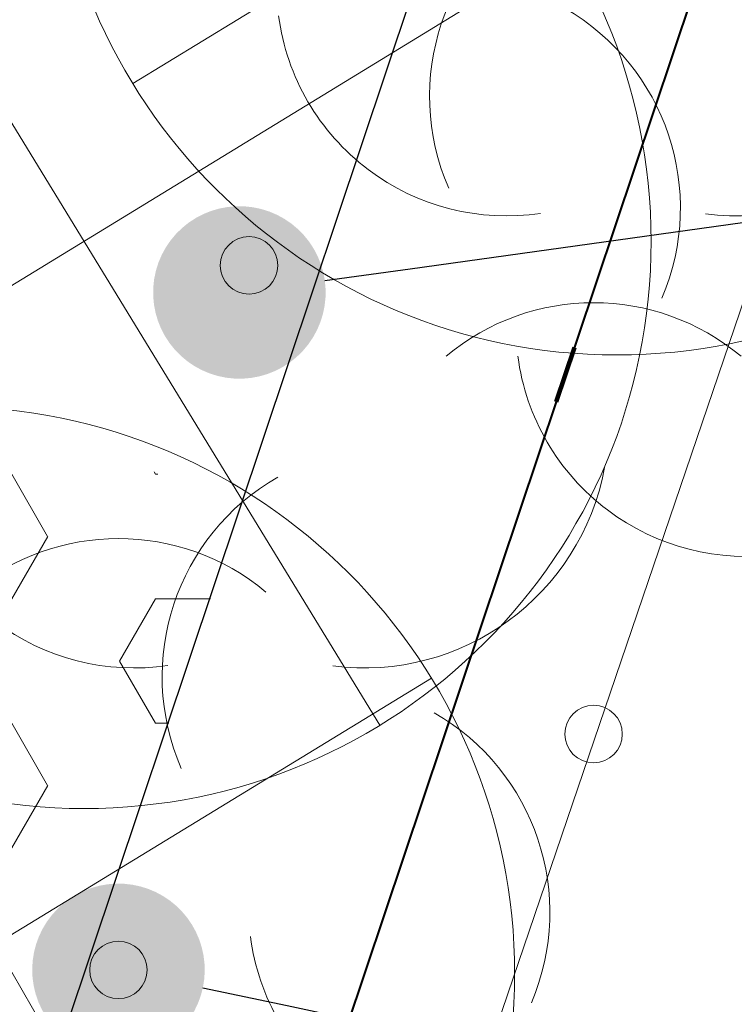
# Model space of a CAD drawing. Header units: metres. Extents: x 6599773 to 13199707, y 5688499 to 11377233.
# Tile 74 of 256: x 6599922.6 to 6599923.84, y 5688756.52 to 5688758.23. Entities that reach past the tile are written whole.
import ezdxf
from ezdxf import colors
from ezdxf.entities.mleader import LeaderData, LeaderLine
from ezdxf.enums import TextEntityAlignment as Align
from ezdxf.math import Vec2, Vec3

# ---------------------------------------------------------------- set-up
doc = ezdxf.new("R2010")
doc.units = ezdxf.units.M
doc.header["$MEASUREMENT"] = 0
for name, pattern in [('1', [0]), ('9', [1, 0, -1]), ('BTO', [0]), ('BUF', [0]), ('UPT', [0])]:
    doc.linetypes.add(name, pattern=pattern)
doc.layers.get('0').update_dxf_attribs({"linetype": 'CONTINUOUS', "lineweight": 5})
for name, color, linetype, lineweight in [('_kolor chodnik', 50, '1', 0), ('_kolor umocn', 7, '1', 5), ('_kolor zjazdy kostka', 7, '1', 0), ('_kolor ścieżka', 10, '1', 0), ('_linie rozgran', 100, '9', 90), ('_opis drzewa', 7, 'BUF', 25), ('_opiskd', 14, 'CONTINUOUS', 15), ('_row', 150, 'CONTINUOUS', 30), ('_wycinka', 10, 'BUF', 15), ('OTZ_T_0', 7, 'CONTINUOUS', 13), ('P_SUKP_E_T_0', 7, 'CONTINUOUS', 5), ('UTTPOM_L_0', 30, 'UPT', 9)]:
    doc.layers.add(name, color=color, linetype=linetype, lineweight=lineweight)
doc.layers.add('_kolor jezdnia', color=7, linetype='1', lineweight=0, true_color=0x00dbdb)
doc.layers.add('_podział mój', color=7, linetype='BTO', lineweight=40, true_color=0xdb70ff)
doc.styles.add('opis drzewa', font='ARIALN.TTF', dxfattribs={"width": 0.7, "height": 1.6})
doc.styles.add('STYL_ARIAL', font='ARIALN.TTF', dxfattribs={"width": 0.75, "oblique": 0.1})
pattern_1 = [(45, (0, 0), (-0.1767766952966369, 0.1767766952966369), []), (135, (0, 0), (-0.1767766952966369, -0.1767766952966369), [])]

# ---------------------------------------------------------------- blocks, each defined once
blk = doc.blocks.new('ddddd')
at = {"layer": '_wycinka'}
for p, q in [((6600244.106448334, 5690836.218476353), (6600245.135551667, 5690834.535523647)), ((6600245.462476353, 5690835.891551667), (6600243.779523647, 5690834.862448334))]:
    blk.add_line(p, q, dxfattribs=at)
blk.add_circle((6600244.621, 5690835.377), 0.986329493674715, dxfattribs=at)
blk = doc.blocks.new('_Dot')
at = {"color": 0, "linetype": 'ByBlock', "lineweight": -2}
blk.add_line((-0.5, 0), (-1, 0), dxfattribs=at)
at = {"color": 0, "linetype": 'ByBlock', "const_width": 0.5}
blk.add_lwpolyline([(-0.25, 0, 1), (0.25, 0, 1)], format="xyb", close=True, dxfattribs=at)
blk = doc.blocks.new('922')
at = {"layer": 'OTZ_T_0', "color": 0}
blk.add_circle((0, 0), 0.05, dxfattribs=at)
for centre, radius, start, end in [((0, 0.35), 0.4, 50.114, 129.886), ((-0.35, 0.1), 0.4, 119.84816, 203.51949), ((0.35, 0.1), 0.4, 336.88451, 60.15184), ((-0.2, -0.3), 0.4, 187.477, 278.47884), ((0.2, -0.275), 0.425, 262.6459300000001, 349.62892)]:
    blk.add_arc(centre, radius, start, end, dxfattribs=at)

msp = doc.modelspace()

# ---------------------------------------------------------------- hatches: boundary and pattern name
at = {"layer": '_kolor chodnik'}
h = msp.add_hatch(dxfattribs=at)
h.set_pattern_fill('ANSI37', color=256, scale=2)
h.set_pattern_definition(pattern_1)
h.paths.add_polyline_path([(6599849.938171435, 5688542.085872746), (6599852.232147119, 5688548.938742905), (6599853.573135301, 5688548.489851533), (6599853.827082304, 5688549.248475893), (6599851.793849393, 5688549.929093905), (6599849.895278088, 5688548.982823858), (6599847.823506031, 5688542.793750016)])
edge = h.paths.add_edge_path()
edge.add_line((6600018.106075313, 5689087.454911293), (6600022.42781917, 5689091.229234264))
edge.add_line((6600022.42781917, 5689091.229234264), (6600020.233254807, 5689093.742094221))
edge.add_line((6600020.233254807, 5689093.742094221), (6600017.159471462, 5689091.057656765))
edge.add_arc((6600023.275194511, 5689085.3851404), 8.341433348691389, 137.1531559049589, 148.8016577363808)
edge.add_line((6600016.140105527, 5689089.706021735), (6600018.106075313, 5689087.454911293))
h.paths.add_polyline_path([(6600038.501784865, 5689187.592294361), (6600037.906968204, 5689187.700586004), (6600037.63829624, 5689186.224843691), (6600038.240083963, 5689186.115282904)])
h.paths.add_polyline_path([(6600069.098302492, 5689360.276020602), (6600068.321239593, 5689360.413462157), (6600068.064048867, 5689358.936495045), (6600068.836639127, 5689358.799546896)])
h.paths.add_polyline_path([(6600082.393785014, 5689362.950258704), (6600082.941124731, 5689366.103121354), (6600081.481377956, 5689366.361351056), (6600080.923159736, 5689363.210828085)])
h.paths.add_polyline_path([(6600074.022236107, 5689388.065861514), (6600072.983907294, 5689388.249860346), (6600072.723374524, 5689386.77253894), (6600073.760538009, 5689386.588865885)])
h.paths.add_polyline_path([(6600105.613104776, 5689486.405659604), (6600106.749499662, 5689489.711933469), (6600105.298891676, 5689490.233346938), (6600104.143487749, 5689486.917306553)], flags=17)
h.paths.add_polyline_path([(6600132.519778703, 5689678.737346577), (6600131.761827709, 5689678.896110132), (6600131.444670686, 5689677.429261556), (6600132.212256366, 5689677.269208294)])
h.paths.add_polyline_path([(6600156.649397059, 5689798.7449027), (6600156.48800471, 5689797.958860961), (6600157.450195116, 5689797.757316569), (6600157.615023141, 5689798.542205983)])
h.paths.add_polyline_path([(6600189.055358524, 5689948.643107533), (6600187.902868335, 5689948.884512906), (6600187.600024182, 5689947.417400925), (6600188.748131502, 5689947.176379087)])
edge = h.paths.add_edge_path()
edge.add_line((6600204.459383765, 5690032.969035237), (6600204.153258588, 5690031.227801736))
edge.add_arc((6600202.328347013, 5690027.299936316), 4.331100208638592, 41.85300125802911, 65.08011549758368, ccw=False)
edge.add_arc((6600032.90393149, 5690051.979071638), 174.020003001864, 352.8070218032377, 353.495463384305)
edge.add_arc((6600202.372679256, 5690027.343587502), 5.999999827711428, 55.12102442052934, 69.64815978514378)
edge = h.paths.add_edge_path()
edge.add_line((6600205.046027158, 5690040.265402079), (6600204.972740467, 5690038.483452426))
edge.add_arc((6600203.986269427, 5690044.401803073), 5.999999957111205, 279.4630688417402, 294.9140560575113)
edge.add_line((6600206.513819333, 5690038.960158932), (6600206.607027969, 5690041.030672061))
edge.add_arc((6600203.986269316, 5690044.401803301), 4.270000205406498, 284.3702444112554, 307.86193139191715, ccw=False)
edge = h.paths.add_edge_path()
edge.add_arc((6600203.547470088, 5690044.558759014), 6.446878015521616, 324.4350091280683, 356.2013368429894, ccw=False)
edge.add_arc((6600203.986269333, 5690044.401803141), 6.00000007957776, 323.2169970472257, 357.4193489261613)
h.paths.add_polyline_path([(6600208.910055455, 5690121.713696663), (6600208.146285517, 5690121.748120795), (6600207.125602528, 5690121.794124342), (6600209.971605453, 5690121.665851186)])
edge = h.paths.add_edge_path()
edge.add_line((6600238.769818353, 5690481.648294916), (6600240.338176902, 5690490.873746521))
edge.add_line((6600240.338176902, 5690490.873746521), (6600241.251295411, 5690510.829461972))
edge.add_line((6600241.251295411, 5690510.829461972), (6600239.524022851, 5690510.928942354))
edge.add_line((6600239.524022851, 5690510.928942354), (6600238.633343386, 5690491.167757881))
edge.add_line((6600238.633343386, 5690491.167757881), (6600234.579716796, 5690467.661262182))
edge.add_line((6600234.579716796, 5690467.661262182), (6600234.449796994, 5690464.966873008))
edge.add_arc((6600242.443669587, 5690464.607462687), 8.00194818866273, 177.4256738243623, 268.2543056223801)
edge.add_line((6600242.199903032, 5690456.609228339), (6600242.216657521, 5690457.359274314))
edge.add_line((6600242.216657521, 5690457.359274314), (6600242.305257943, 5690458.836738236))
edge.add_arc((6600242.444504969, 5690464.607952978), 5.772894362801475, 177.0298084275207, 268.6178439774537, ccw=False)
edge.add_line((6600236.679365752, 5690464.907083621), (6600236.951876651, 5690470.95443634))
edge.add_line((6600236.951876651, 5690470.95443634), (6600238.150786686, 5690478.210832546))
edge.add_line((6600238.150786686, 5690478.210832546), (6600238.769818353, 5690481.648294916))
h.paths.add_polyline_path([(6600238.769818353, 5690481.648294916), (6600238.150786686, 5690478.210832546), (6600239.670056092, 5690477.930590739), (6600240.266710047, 5690481.376366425)], flags=17)
edge = h.paths.add_edge_path()
edge.add_line((6600223.366500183, 5690460.339976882), (6600223.276803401, 5690457.948865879))
edge.add_arc((6600221.105749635, 5690465.64864014), 7.999999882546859, 285.7465040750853, 299.8464885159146)
edge.add_line((6600225.08717264, 5690458.709744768), (6600225.240084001, 5690461.623695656))
edge.add_arc((6600221.105749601, 5690465.648640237), 5.769999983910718, 293.06724420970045, 315.7681070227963, ccw=False)
edge = h.paths.add_edge_path()
edge.add_arc((6600220.025145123, 5690444.676291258), 5.77000016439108, 37.996647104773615, 59.94382588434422, ccw=False)
edge.add_line((6600224.572175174, 5690448.22839199), (6600224.817793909, 5690451.081798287))
edge.add_arc((6600220.025145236, 5690444.676291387), 7.999999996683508, 53.19588653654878, 68.15166733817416)
edge.add_line((6600223.00235276, 5690452.101669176), (6600222.91504296, 5690449.670427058))
edge = h.paths.add_edge_path()
edge.add_arc((6600221.105749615, 5690465.648640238), 7.999999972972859, 328.0222308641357, 357.0132597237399)
edge.add_line((6600229.094882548, 5690465.23180147), (6600229.218816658, 5690467.593604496))
edge.add_line((6600229.218816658, 5690467.593604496), (6600228.218919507, 5690467.645774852))
edge.add_line((6600228.218919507, 5690467.645774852), (6600227.891778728, 5690461.411918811))
h.paths.add_polyline_path([(6600200.980142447, 5690012.236744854), (6600202.31727834, 5690011.956662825), (6600202.522293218, 5690012.935421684), (6600201.182321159, 5690013.216097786)])
h.paths.add_polyline_path([(6600196.457878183, 5689983.98337835), (6600195.202332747, 5689984.246370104), (6600194.899091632, 5689982.777335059), (6600196.150355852, 5689982.515240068)])
edge = h.paths.add_edge_path()
edge.add_line((6600112.305909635, 5689517.99101877), (6600112.691041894, 5689519.807934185))
edge.add_line((6600112.691041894, 5689519.807934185), (6600113.245521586, 5689522.423769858))
edge.add_line((6600113.245521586, 5689522.423769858), (6600111.553124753, 5689522.782507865))
edge.add_line((6600111.553124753, 5689522.782507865), (6600107.405864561, 5689503.217226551))
edge.add_line((6600107.405864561, 5689503.217226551), (6600099.494506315, 5689480.361667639))
edge.add_line((6600099.494506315, 5689480.361667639), (6600099.182814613, 5689478.891218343))
edge.add_arc((6600107.008997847, 5689477.232359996), 8.000059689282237, 168.0325629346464, 257.7529108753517)
edge.add_line((6600105.311960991, 5689469.414366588), (6600105.784990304, 5689471.593619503))
edge.add_arc((6600107.008927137, 5689477.232314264), 5.769999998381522, 168.0321375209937, 257.7533362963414, ccw=False)
edge.add_line((6600101.364343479, 5689478.42879883), (6600101.647245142, 5689479.76342708))
edge.add_line((6600101.647245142, 5689479.76342708), (6600104.143487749, 5689486.917306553))
edge.add_line((6600104.143487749, 5689486.917306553), (6600105.298891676, 5689490.233346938))
edge.add_line((6600105.298891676, 5689490.233346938), (6600108.240043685, 5689498.809726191))
edge.add_line((6600108.240043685, 5689498.809726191), (6600112.305909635, 5689517.99101877))
h.paths.add_polyline_path([(6600136.009573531, 5689645.499114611), (6600138.333647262, 5689645.012304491), (6600138.661671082, 5689646.578318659), (6600134.869459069, 5689647.372651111)])
at = {"layer": '_kolor jezdnia'}
h = msp.add_hatch(dxfattribs=at)
h.set_pattern_fill('ANSI37', color=256, scale=2.2)
h.set_pattern_definition([(311.9999999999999, (0, 0), (0.2043648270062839, 0.1840109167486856), []), (41.99999999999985, (0, 0), (-0.1840109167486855, 0.2043648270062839), [])])
edge = h.paths.add_edge_path()
edge.add_line((6599833.066047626, 5688539.933393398), (6599850.649511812, 5688527.983462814))
edge.add_arc((6599857.337592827, 5688536.653968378), 10.95025544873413, 169.5012687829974, 232.3548431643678, ccw=False)
edge.add_arc((6599858.085851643, 5688536.618142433), 11.69295282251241, 162.2507788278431, 169.9967502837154, ccw=False)
edge.add_line((6599846.949484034, 5688540.182754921), (6599847.823506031, 5688542.793750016))
edge.add_line((6599847.823506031, 5688542.793750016), (6599849.895278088, 5688548.982823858))
edge.add_line((6599849.895278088, 5688548.982823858), (6599852.434748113, 5688556.56906746))
edge.add_line((6599852.434748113, 5688556.56906746), (6599928.48625871, 5688783.760284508))
edge.add_line((6599928.48625871, 5688783.760284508), (6599931.025728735, 5688791.34652811))
edge.add_line((6599931.025728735, 5688791.34652811), (6599996.657773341, 5688987.411326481))
edge.add_line((6599996.657773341, 5688987.411326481), (6599999.197243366, 5688994.997570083))
edge.add_line((6599999.197243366, 5688994.997570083), (6600021.930100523, 5689062.908193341))
edge.add_line((6600021.930100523, 5689062.908193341), (6600017.620224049, 5689067.371531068))
edge.add_line((6600017.620224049, 5689067.371531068), (6600016.714558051, 5689064.654078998))
edge.add_line((6600016.714558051, 5689064.654078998), (6600012.423620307, 5689051.835617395))
edge.add_line((6600012.423620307, 5689051.835617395), (6600009.884150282, 5689044.249373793))
edge.add_line((6600009.884150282, 5689044.249373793), (6599977.53516164, 5688947.612159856))
edge.add_line((6599977.53516164, 5688947.612159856), (6599974.995691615, 5688940.025916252))
edge.add_line((6599974.995691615, 5688940.025916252), (6599942.096912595, 5688841.746295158))
edge.add_line((6599942.096912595, 5688841.746295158), (6599939.557442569, 5688834.160051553))
edge.add_line((6599939.557442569, 5688834.160051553), (6599882.679288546, 5688664.246042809))
edge.add_line((6599882.679288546, 5688664.246042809), (6599880.139818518, 5688656.659799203))
edge.add_line((6599880.139818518, 5688656.659799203), (6599852.464543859, 5688573.984527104))
edge.add_line((6599852.464543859, 5688573.984527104), (6599842.470137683, 5688544.127903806))
edge.add_arc((6599835.706422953, 5688546.652910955), 7.219660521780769, 248.54809133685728, 339.52856074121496, ccw=False)
h.paths.add_polyline_path([(6600044.653202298, 5689172.271628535), (6600046.276244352, 5689181.431901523), (6600047.759199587, 5689189.801539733), (6600051.0603021, 5689208.432603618), (6600052.368792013, 5689215.817578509), (6600054.808584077, 5689229.587499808), (6600056.11707399, 5689236.972474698), (6600057.346666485, 5689243.912161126), (6600058.655146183, 5689251.297078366), (6600058.831439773, 5689252.292060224), (6600060.098987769, 5689259.445963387), (6600060.139929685, 5689259.677035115), (6600061.407468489, 5689266.830886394), (6600072.329030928, 5689328.470998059), (6600073.637511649, 5689335.855921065), (6600077.337304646, 5689356.73715072), (6600078.820259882, 5689365.106788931), (6600081.142794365, 5689378.214921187), (6600082.53851694, 5689386.092227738), (6600095.187867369, 5689457.483787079), (6600091.082877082, 5689465.8405575), (6600089.043088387, 5689454.328211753), (6600087.870641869, 5689447.711051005), (6600087.560133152, 5689445.958573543), (6600086.562151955, 5689440.326076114), (6600082.433200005, 5689417.022719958), (6600080.95024477, 5689408.65308175), (6600077.202698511, 5689387.502337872), (6600075.719743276, 5689379.132699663), (6600073.469199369, 5689366.430874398), (6600071.986244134, 5689358.061236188), (6600069.986864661, 5689346.776955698), (6600068.591142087, 5689338.899649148), (6600065.559290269, 5689321.78820693), (6600064.163567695, 5689313.91090038), (6600059.719426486, 5689288.828650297), (6600058.323703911, 5689280.951343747), (6600057.563846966, 5689276.662793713), (6600056.168124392, 5689268.785487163), (6600054.804920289, 5689261.091711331), (6600053.409197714, 5689253.214404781), (6600053.264817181, 5689252.399536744), (6600051.869094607, 5689244.522230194), (6600051.183555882, 5689240.653124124), (6600049.787833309, 5689232.775817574), (6600046.593849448, 5689214.749319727), (6600045.198126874, 5689206.872013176), (6600044.41754409, 5689202.466488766), (6600042.934588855, 5689194.096850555), (6600036.429952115, 5689157.38538759), (6600034.94699688, 5689149.01574938), (6600030.579776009, 5689124.367629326), (6600027.529365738, 5689107.151445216), (6600024.895072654, 5689094.014582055), (6600030.583685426, 5689094.264316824), (6600032.945013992, 5689106.191885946), (6600043.170247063, 5689163.901990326)])
edge = h.paths.add_edge_path()
edge.add_line((6600111.106812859, 5689535.144351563), (6600111.256844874, 5689535.85214863))
edge.add_line((6600111.256844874, 5689535.85214863), (6600112.915748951, 5689543.678261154))
edge.add_line((6600112.915748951, 5689543.678261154), (6600117.304772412, 5689564.384094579))
edge.add_line((6600117.304772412, 5689564.384094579), (6600119.067357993, 5689572.699339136))
edge.add_line((6600119.067357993, 5689572.699339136), (6600120.087667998, 5689577.512794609))
edge.add_line((6600120.087667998, 5689577.512794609), (6600121.64289057, 5689584.849775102))
edge.add_line((6600121.64289057, 5689584.849775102), (6600128.436769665, 5689616.900852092))
edge.add_line((6600128.436769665, 5689616.900852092), (6600129.991992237, 5689624.237832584))
edge.add_line((6600129.991992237, 5689624.237832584), (6600132.660554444, 5689636.827148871))
edge.add_line((6600132.660554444, 5689636.827148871), (6600133.208838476, 5689639.444704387))
edge.add_line((6600133.208838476, 5689639.444704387), (6600134.848957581, 5689647.274775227))
edge.add_line((6600134.848957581, 5689647.274775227), (6600138.97649476, 5689666.979995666))
edge.add_line((6600138.97649476, 5689666.979995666), (6600140.51410642, 5689674.320687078))
edge.add_line((6600140.51410642, 5689674.320687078), (6600145.209128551, 5689696.735129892))
edge.add_line((6600145.209128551, 5689696.735129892), (6600146.746740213, 5689704.075821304))
edge.add_line((6600146.746740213, 5689704.075821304), (6600151.462308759, 5689726.588354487))
edge.add_line((6600151.462308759, 5689726.588354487), (6600152.999920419, 5689733.929045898))
edge.add_line((6600152.999920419, 5689733.929045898), (6600155.244070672, 5689744.642813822))
edge.add_line((6600155.244070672, 5689744.642813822), (6600156.781682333, 5689751.983505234))
edge.add_line((6600156.781682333, 5689751.983505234), (6600161.635515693, 5689775.156126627))
edge.add_line((6600161.635515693, 5689775.156126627), (6600163.378142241, 5689783.475576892))
edge.add_line((6600163.378142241, 5689783.475576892), (6600163.850769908, 5689785.731942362))
edge.add_line((6600163.850769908, 5689785.731942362), (6600167.028500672, 5689800.90270461))
edge.add_line((6600167.028500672, 5689800.90270461), (6600179.490888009, 5689860.399222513))
edge.add_line((6600179.490888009, 5689860.399222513), (6600181.233514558, 5689868.718672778))
edge.add_line((6600181.233514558, 5689868.718672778), (6600181.84713393, 5689871.648144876))
edge.add_line((6600181.84713393, 5689871.648144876), (6600183.38474559, 5689878.988836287))
edge.add_line((6600183.38474559, 5689878.988836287), (6600184.935818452, 5689886.393792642))
edge.add_line((6600184.935818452, 5689886.393792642), (6600186.575937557, 5689894.223863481))
edge.add_line((6600186.575937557, 5689894.223863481), (6600194.051338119, 5689929.912074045))
edge.add_line((6600194.051338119, 5689929.912074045), (6600195.691457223, 5689937.742144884))
edge.add_line((6600195.691457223, 5689937.742144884), (6600202.915799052, 5689972.231779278))
edge.add_line((6600202.915799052, 5689972.231779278), (6600204.555918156, 5689980.061850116))
edge.add_line((6600204.555918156, 5689980.061850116), (6600206.062781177, 5689987.255744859))
edge.add_line((6600206.062781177, 5689987.255744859), (6600207.702900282, 5689995.085815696))
edge.add_line((6600207.702900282, 5689995.085815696), (6600210.232559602, 5690007.162628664))
edge.add_line((6600210.232559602, 5690007.162628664), (6600211.694938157, 5690014.144150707))
edge.add_arc((6600028.177652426, 5690052.584442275), 187.5000004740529, 348.1696294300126, 357.4195276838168)
edge.add_line((6600215.487522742, 5690044.142720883), (6600208.310270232, 5690026.480446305))
edge.add_arc((6600032.903933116, 5690051.97907145), 177.2500013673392, 348.1696294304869, 351.7289130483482, ccw=False)
edge.add_line((6600206.38894146, 5690015.640182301), (6600205.966941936, 5690013.625519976))
edge.add_line((6600205.966941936, 5690013.625519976), (6600204.326822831, 5690005.795449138))
edge.add_line((6600204.326822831, 5690005.795449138), (6600197.076961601, 5689971.183982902))
edge.add_line((6600197.076961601, 5689971.183982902), (6600195.334335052, 5689962.864532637))
edge.add_line((6600195.334335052, 5689962.864532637), (6600193.44722506, 5689953.855305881))
edge.add_line((6600193.44722506, 5689953.855305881), (6600191.909227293, 5689946.512771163))
edge.add_line((6600191.909227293, 5689946.512771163), (6600185.49684423, 5689915.899498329))
edge.add_line((6600185.49684423, 5689915.899498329), (6600183.856521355, 5689908.068454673))
edge.add_line((6600183.856521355, 5689908.068454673), (6600182.066605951, 5689899.523243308))
edge.add_line((6600182.066605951, 5689899.523243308), (6600180.32407057, 5689891.204228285))
edge.add_line((6600180.32407057, 5689891.204228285), (6600174.320344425, 5689862.541919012))
edge.add_line((6600174.320344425, 5689862.541919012), (6600172.577809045, 5689854.222903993))
edge.add_line((6600172.577809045, 5689854.222903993), (6600163.663810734, 5689811.666703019))
edge.add_line((6600163.663810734, 5689811.666703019), (6600162.023782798, 5689803.837067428))
edge.add_line((6600162.023782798, 5689803.837067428), (6600160.924220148, 5689798.587659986))
edge.add_line((6600160.924220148, 5689798.587659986), (6600159.279208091, 5689790.734229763))
edge.add_line((6600159.279208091, 5689790.734229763), (6600157.107250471, 5689780.365115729))
edge.add_line((6600157.107250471, 5689780.365115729), (6600155.462238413, 5689772.511685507))
edge.add_line((6600155.462238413, 5689772.511685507), (6600153.380318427, 5689762.572418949))
edge.add_line((6600153.380318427, 5689762.572418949), (6600151.735124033, 5689754.718118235))
edge.add_line((6600151.735124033, 5689754.718118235), (6600148.586504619, 5689739.686336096))
edge.add_line((6600148.586504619, 5689739.686336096), (6600146.885007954, 5689731.563243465))
edge.add_line((6600146.885007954, 5689731.563243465), (6600141.75088822, 5689707.052510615))
edge.add_line((6600141.75088822, 5689707.052510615), (6600140.110896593, 5689699.223048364))
edge.add_line((6600140.110896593, 5689699.223048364), (6600133.483561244, 5689667.583574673))
edge.add_line((6600133.483561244, 5689667.583574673), (6600131.860394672, 5689659.834436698))
edge.add_line((6600131.860394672, 5689659.834436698), (6600131.740984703, 5689659.26436315))
edge.add_line((6600131.740984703, 5689659.26436315), (6600130.117814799, 5689651.515209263))
edge.add_line((6600130.117814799, 5689651.515209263), (6600127.278733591, 5689637.961189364))
edge.add_line((6600127.278733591, 5689637.961189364), (6600126.924568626, 5689636.290366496))
edge.add_line((6600126.924568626, 5689636.290366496), (6600125.166244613, 5689627.995226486))
edge.add_line((6600125.166244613, 5689627.995226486), (6600118.009503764, 5689594.232298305))
edge.add_line((6600118.009503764, 5689594.232298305), (6600116.251179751, 5689585.937158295))
edge.add_line((6600116.251179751, 5689585.937158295), (6600113.665314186, 5689573.737975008))
edge.add_line((6600113.665314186, 5689573.737975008), (6600111.898534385, 5689565.402943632))
edge.add_line((6600111.898534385, 5689565.402943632), (6600104.889982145, 5689532.33911599))
edge.add_line((6600104.889982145, 5689532.33911599), (6600103.226635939, 5689524.492047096))
edge.add_line((6600103.226635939, 5689524.492047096), (6600096.623876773, 5689493.342605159))
edge.add_line((6600096.623876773, 5689493.342605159), (6600094.968986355, 5689485.53542763))
edge.add_line((6600094.968986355, 5689485.53542763), (6600094.300101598, 5689482.379870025))
edge.add_line((6600094.300101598, 5689482.379870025), (6600099.182814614, 5689478.891218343))
edge.add_line((6600099.182814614, 5689478.891218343), (6600099.494506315, 5689480.361667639))
edge.add_line((6600099.494506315, 5689480.361667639), (6600111.106812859, 5689535.144351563))
edge = h.paths.add_edge_path()
edge.add_arc((6600239.213891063, 5690851.4003676), 10.0000000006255, -2.8342403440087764, 76.13703556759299, ccw=False)
edge.add_line((6600249.201658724, 5690850.905901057), (6600249.082723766, 5690848.503524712))
edge.add_line((6600249.082723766, 5690848.503524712), (6600247.016487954, 5690806.767468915))
edge.add_line((6600247.016487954, 5690806.767468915), (6600246.092398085, 5690789.152178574))
edge.add_line((6600246.092398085, 5690789.152178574), (6600233.768116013, 5690572.015170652))
edge.add_line((6600233.768116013, 5690572.015170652), (6600228.959056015, 5690465.29620206))
edge.add_line((6600228.959056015, 5690465.29620206), (6600234.588724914, 5690465.017134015))
edge.add_line((6600234.588724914, 5690465.017134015), (6600239.26254019, 5690571.767576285))
edge.add_line((6600239.26254019, 5690571.767576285), (6600252.505038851, 5690806.400146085))
edge.add_line((6600252.505038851, 5690806.400146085), (6600254.569211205, 5690848.094521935))
edge.add_arc((6600262.559425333, 5690847.6989487), 7.999999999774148, 76.13703557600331, 177.1657596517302, ccw=False)
edge.add_line((6600264.476229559, 5690855.465921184), (6600241.609896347, 5690861.109083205))
edge = h.paths.add_edge_path()
edge.add_line((6600250.031475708, 5690451.625307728), (6600250.231741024, 5690455.772579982))
edge.add_line((6600250.231741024, 5690455.772579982), (6600246.257763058, 5690456.417303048))
edge.add_line((6600246.257763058, 5690456.417303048), (6600242.171761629, 5690456.61060902))
edge.add_arc((6600242.563100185, 5690464.586983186), 7.985968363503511, 176.9123644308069, 267.1911945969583, ccw=False)
edge.add_line((6600234.588724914, 5690465.017134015), (6600228.959056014, 5690465.29620206))
edge.add_arc((6600220.965133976, 5690465.657286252), 8.002072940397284, 267.8289300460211, 357.413716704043, ccw=False)
edge.add_line((6600220.661989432, 5690457.660957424), (6600212.406915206, 5690458.119572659))
edge.add_line((6600212.406915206, 5690458.119572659), (6600208.431872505, 5690457.817501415))
edge.add_line((6600208.431872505, 5690457.817501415), (6600208.233912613, 5690454.548331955))
edge.add_line((6600208.233912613, 5690454.548331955), (6600212.129565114, 5690453.127270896))
edge.add_line((6600212.129565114, 5690453.127270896), (6600218.640548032, 5690452.76554962))
edge.add_line((6600218.640548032, 5690452.76554962), (6600216.486747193, 5690452.885205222))
edge.add_line((6600216.486747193, 5690452.885205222), (6600220.46890539, 5690452.663974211))
edge.add_arc((6600220.025145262, 5690444.676291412), 7.999999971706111, -0.3386579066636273, 86.8201700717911, ccw=False)
edge.add_line((6600228.025005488, 5690444.629006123), (6600227.803602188, 5690439.649256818))
edge.add_line((6600227.803602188, 5690439.649256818), (6600226.885525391, 5690435.936828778))
edge.add_line((6600226.885525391, 5690435.936828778), (6600225.534849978, 5690405.967249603))
edge.add_line((6600225.534849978, 5690405.967249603), (6600226.115199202, 5690402.187514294))
edge.add_line((6600226.115199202, 5690402.187514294), (6600213.445139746, 5690121.008786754))
edge.add_line((6600213.445139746, 5690121.008786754), (6600213.352800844, 5690118.960058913))
edge.add_line((6600213.352800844, 5690118.960058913), (6600209.980184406, 5690044.131649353))
edge.add_arc((6600203.986269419, 5690044.401803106), 5.999999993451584, 257.4162346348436, 357.41934921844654, ccw=False)
edge.add_line((6600202.679069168, 5690038.545931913), (6600201.589735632, 5690033.666039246))
edge.add_line((6600201.589735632, 5690033.666039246), (6600203.67987942, 5690033.199458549))
edge.add_arc((6600202.372679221, 5690027.343587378), 5.999999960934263, -8.27108729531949, 77.41623506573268, ccw=False)
edge.add_line((6600208.310270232, 5690026.480446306), (6600215.487522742, 5690044.142720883))
edge.add_line((6600215.487522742, 5690044.142720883), (6600216.199687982, 5690059.944661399))
edge.add_line((6600216.199687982, 5690059.944661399), (6600216.537356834, 5690067.437056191))
edge.add_line((6600216.537356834, 5690067.437056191), (6600223.893528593, 5690230.66011469))
edge.add_line((6600223.893528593, 5690230.66011469), (6600224.231197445, 5690238.152509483))
edge.add_line((6600224.231197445, 5690238.152509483), (6600233.507835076, 5690443.987992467))
edge.add_arc((6600241.499722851, 5690443.627812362), 7.999999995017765, 87.29208981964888, 177.4195277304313, ccw=False)
edge.add_line((6600241.877677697, 5690451.618879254), (6600246.021541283, 5690451.422886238))
edge.add_line((6600246.021541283, 5690451.422886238), (6600246.427694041, 5690451.443388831))
edge.add_line((6600246.427694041, 5690451.443388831), (6600246.793970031, 5690451.461878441))
edge.add_line((6600246.793970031, 5690451.461878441), (6600250.031475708, 5690451.625307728))
edge = h.paths.add_edge_path()
edge.add_line((6600007.33756506, 5689086.20374581), (6600006.980466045, 5689080.740822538))
edge.add_line((6600006.980466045, 5689080.740822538), (6600007.229745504, 5689080.720859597))
edge.add_line((6600007.229745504, 5689080.720859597), (6600008.093335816, 5689080.601653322))
edge.add_line((6600008.093335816, 5689080.601653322), (6600008.702681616, 5689080.53831051))
edge.add_arc((6600008.140193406, 5689070.554142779), 9.999999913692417, -18.557800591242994, 86.77547804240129, ccw=False)
edge.add_line((6600017.620224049, 5689067.371531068), (6600021.930100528, 5689062.908193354))
edge.add_arc((6599734.83819726, 5689159.011261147), 302.7499967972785, 341.4922000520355, 343.8640860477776)
edge.add_arc((6600034.895369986, 5689072.315877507), 9.581213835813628, 98.63328270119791, 164.5273290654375, ccw=False)
edge.add_line((6600033.457137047, 5689081.788529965), (6600033.832640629, 5689081.798737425))
edge.add_line((6600033.832640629, 5689081.798737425), (6600034.422462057, 5689082.05700874))
edge.add_line((6600034.422462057, 5689082.05700874), (6600036.833623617, 5689082.139040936))
edge.add_line((6600036.833623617, 5689082.139040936), (6600036.730225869, 5689087.148851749))
edge.add_line((6600036.730225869, 5689087.148851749), (6600036.579860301, 5689087.134303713))
edge.add_arc((6600036.479565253, 5689093.136286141), 6.002820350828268, 169.1687651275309, 270.9573417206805, ccw=False)
edge.add_line((6600030.583685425, 5689094.264316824), (6600024.895072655, 5689094.014582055))
edge.add_arc((6600015.200558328, 5689096.162123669), 9.929528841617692, 271.0943432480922, 347.5094668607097, ccw=False)
edge.add_arc((6600014.909438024, 5689089.646776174), 3.446070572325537, 264.4236009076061, 278.0194998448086, ccw=False)
edge.add_line((6600014.574573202, 5689086.217014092), (6600014.299554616, 5689086.232508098))
edge.add_line((6600014.299554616, 5689086.232508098), (6600010.474232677, 5689086.448019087))
edge.add_line((6600010.474232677, 5689086.448019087), (6600007.33756506, 5689086.20374581))
edge = h.paths.add_edge_path()
edge.add_line((6600105.490725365, 5689463.953528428), (6600106.927559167, 5689464.047234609))
edge.add_line((6600106.927559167, 5689464.047234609), (6600107.835, 5689468.66))
edge.add_line((6600107.835, 5689468.66), (6600105.311960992, 5689469.414366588))
edge.add_arc((6600107.008997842, 5689477.232359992), 8.000059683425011, 168.0325628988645, 257.7529109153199, ccw=False)
edge.add_line((6600099.182814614, 5689478.891218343), (6600094.300101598, 5689482.379870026))
edge.add_arc((6600586.245114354, 5689378.10423892), 502.8750369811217, 168.032376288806, 169.9522165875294)
edge.add_line((6600091.082877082, 5689465.8405575), (6600095.187867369, 5689457.483787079))
edge.add_arc((6600103.06517392, 5689456.088064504), 8.000000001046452, 77.7533362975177, 169.9524553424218, ccw=False)
edge.add_line((6600104.762140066, 5689463.906012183), (6600105.490725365, 5689463.953528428))
at = {"layer": '_kolor umocn', "ltscale": 0.5}
h = msp.add_hatch(dxfattribs=at)
h.set_pattern_fill('HEX', color=256)
h.set_pattern_definition([(0, (-314.5427416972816, -1949.827712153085), (0, 0.2165063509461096), [0.125, -0.25]), (120, (-314.5427416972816, -1949.827712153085), (-0.1875, -0.1082531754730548), [0.1249999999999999, -0.2499999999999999]), (59.99999999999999, (-314.4177416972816, -1949.827712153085), (-0.1875, 0.1082531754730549), [0.125, -0.25])])
h.paths.add_polyline_path([(6599922.983148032, 5688757.397327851), (6599920.72107004, 5688758.200379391), (6599919.898920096, 5688755.744343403), (6599922.165727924, 5688754.955421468)])
at = {"layer": '_kolor zjazdy kostka'}
h = msp.add_hatch(dxfattribs=at)
h.set_pattern_fill('ANSI37', color=256, scale=2)
h.set_pattern_definition(pattern_1)
h.paths.add_polyline_path([(6600244.137440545, 5690813.934732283), (6600242.369522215, 5690814.022127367), (6600242.097568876, 5690808.528921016), (6600243.865482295, 5690808.44142671)])
h.paths.add_polyline_path([(6600247.012128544, 5690806.679412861), (6600247.44273645, 5690815.377295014), (6600247.393289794, 5690814.378518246), (6600247.113277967, 5690808.722537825)])
h.paths.add_polyline_path([(6600242.297085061, 5690788.088808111), (6600240.958726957, 5690788.155683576), (6600240.648818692, 5690782.664569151), (6600241.987258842, 5690782.599147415)])
h.paths.add_polyline_path([(6600245.558275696, 5690780.919298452), (6600246.037231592, 5690789.405686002), (6600244.985820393, 5690788.453468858), (6600244.612601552, 5690781.981345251)])
h.paths.add_polyline_path([(6600241.348405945, 5690723.711515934), (6600242.272017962, 5690722.691689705), (6600242.749709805, 5690731.155680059), (6600241.698138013, 5690730.203317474), (6600241.472690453, 5690726.27550499)])
h.paths.add_polyline_path([(6600225.772794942, 5690394.589141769), (6600224.731429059, 5690393.637598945), (6600224.461246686, 5690387.644646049), (6600225.412923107, 5690386.603142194)])
h.paths.add_polyline_path([(6600223.012390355, 5690333.280720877), (6600223.372595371, 5690341.272607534), (6600222.32835346, 5690340.318436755), (6600222.058239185, 5690334.324941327)])
h.paths.add_polyline_path([(6600215.496388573, 5690166.390602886), (6600215.856593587, 5690174.382489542), (6600214.812834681, 5690173.428760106), (6600214.542018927, 5690167.435062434)])
h.paths.add_polyline_path([(6600212.446537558, 5690121.053392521), (6600213.399499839, 5690120.010473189), (6600213.788744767, 5690128.503024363), (6600212.745135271, 5690127.54943145)])
h.paths.add_polyline_path([(6600209.977420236, 5690121.665589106), (6600210.225142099, 5690127.162117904), (6600207.346107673, 5690127.291879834), (6600207.119593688, 5690121.794395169)])
h.paths.add_polyline_path([(6600207.950178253, 5690070.725854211), (6600204.880846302, 5690070.828947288), (6600204.643784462, 5690065.333808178), (6600207.702521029, 5690065.204598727)])
h.paths.add_polyline_path([(6600200.981479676, 5690012.236464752), (6600199.969248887, 5690007.339980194), (6600201.282587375, 5690007.064882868), (6600202.31726072, 5690011.956666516)])
h.paths.add_polyline_path([(6600193.613960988, 5689970.406358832), (6600192.398010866, 5689970.660657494), (6600191.286205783, 5689965.274578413), (6600192.486379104, 5689965.023185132)])
h.paths.add_polyline_path([(6600189.061271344, 5689948.671423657), (6600189.984133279, 5689953.050774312), (6600188.818902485, 5689953.32186217), (6600187.908781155, 5689948.91282903)])
h.paths.add_polyline_path([(6600180.976201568, 5689915.317449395), (6600179.952861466, 5689910.421322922), (6600181.008474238, 5689910.200199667), (6600182.033843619, 5689915.09540201)])
h.paths.add_polyline_path([(6600176.508279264, 5689893.538690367), (6600177.476023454, 5689893.335973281), (6600178.603605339, 5689898.719146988), (6600177.636002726, 5689898.922290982)])
h.paths.add_polyline_path([(6600179.28182965, 5689859.401159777), (6600180.522246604, 5689860.211927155), (6600181.057490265, 5689860.561775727), (6600183.598022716, 5689860.029600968), (6600184.726606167, 5689865.412570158), (6600182.186324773, 5689865.943033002), (6600181.604764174, 5689866.832779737), (6600181.024456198, 5689867.720610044)])
h.paths.add_polyline_path([(6600160.20081012, 5689810.862606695), (6600159.232772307, 5689811.065842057), (6600158.207991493, 5689806.171529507), (6600159.17573568, 5689805.968812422)])
h.paths.add_polyline_path([(6600156.493917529, 5689797.987177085), (6600155.463416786, 5689793.068691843), (6600156.431160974, 5689792.865974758), (6600157.461419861, 5689797.784520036)])
edge = h.paths.add_edge_path()
edge.add_arc((6600173.111981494, 5689800.679690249), 5.999999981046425, 204.6731153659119, 239.5411154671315, ccw=False)
edge.add_arc((6600173.162096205, 5689800.685330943), 6.047914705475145, 168.3203586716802, 204.5234866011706, ccw=False)
edge.add_line((6600167.239404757, 5689801.909666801), (6600163.65166784, 5689784.781499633))
edge.add_arc((6600169.524220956, 5689783.551410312), 5.999999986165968, 139.2146049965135, 168.1696294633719, ccw=False)
edge.add_arc((6600169.524220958, 5689783.551410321), 5.999999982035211, 96.80962310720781, 139.2146050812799, ccw=False)
edge.add_line((6600168.81279652, 5689789.509083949), (6600170.070461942, 5689795.507731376))
h.paths.add_polyline_path([(6600163.526364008, 5689776.866746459), (6600166.051243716, 5689776.337874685), (6600167.179826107, 5689781.720838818), (6600164.653945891, 5689782.24992016), (6600163.941148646, 5689783.340449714), (6600163.493329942, 5689784.025580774), (6600161.750703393, 5689775.706130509), (6600162.438017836, 5689776.155376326)])
h.paths.add_polyline_path([(6600152.614191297, 5689774.643430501), (6600153.639138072, 5689779.536616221), (6600152.646757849, 5689779.74492896), (6600151.646447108, 5689774.846147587)])
h.paths.add_polyline_path([(6600150.121074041, 5689767.466820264), (6600148.177624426, 5689758.167954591), (6600149.115997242, 5689757.971390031), (6600151.066362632, 5689767.268392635)])
h.paths.add_polyline_path([(6600142.970741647, 5689739.332500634), (6600141.888449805, 5689734.142420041), (6600144.036614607, 5689733.695518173), (6600145.123068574, 5689738.882330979)])
h.paths.add_polyline_path([(6600136.256357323, 5689701.052153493), (6600137.154085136, 5689700.864096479), (6600138.287960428, 5689706.274871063), (6600137.38649247, 5689706.464182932)])
h.paths.add_polyline_path([(6600130.081494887, 5689667.099389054), (6600129.212847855, 5689667.281639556), (6600128.083282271, 5689661.898895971), (6600128.953953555, 5689661.716447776)])
h.paths.add_polyline_path([(6600128.397394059, 5689659.030340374), (6600127.554144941, 5689659.207226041), (6600126.493408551, 5689653.810049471), (6600127.269860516, 5689653.647397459)])
h.paths.add_polyline_path([(6600134.990411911, 5689640.633636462), (6600137.30714639, 5689640.148363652), (6600138.339560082, 5689645.040620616), (6600136.015486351, 5689645.500958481), (6600135.435178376, 5689646.388788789), (6600134.8548704, 5689647.276619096), (6600133.214751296, 5689639.446548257), (6600134.102581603, 5689640.026856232)])
h.paths.add_polyline_path([(6600122.164164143, 5689634.294831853), (6600121.024067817, 5689628.914244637), (6600122.015114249, 5689628.705875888), (6600123.155614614, 5689634.086346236)])
h.paths.add_polyline_path([(6600114.542075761, 5689593.450769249), (6600113.493359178, 5689593.398339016), (6600112.364315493, 5689588.045694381), (6600113.29076438, 5689587.547532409)])
h.paths.add_polyline_path([(6600110.194543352, 5689572.941097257), (6600109.207819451, 5689573.148880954), (6600108.06771793, 5689567.768269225), (6600109.050143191, 5689567.53521504)])
h.paths.add_polyline_path([(6600119.083213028, 5689565.540446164), (6600119.089125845, 5689565.542290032), (6600121.462438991, 5689565.065690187), (6600122.598093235, 5689570.447168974), (6600120.229622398, 5689570.949214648), (6600119.651446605, 5689571.8119627), (6600119.073270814, 5689572.72765526), (6600117.310757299, 5689564.412754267)])
h.paths.add_polyline_path([(6600101.698666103, 5689532.937884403), (6600100.730666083, 5689533.141679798), (6600099.694214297, 5689528.250234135), (6600100.669121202, 5689528.045267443)])
h.paths.add_polyline_path([(6600094.06402112, 5689496.827028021), (6600093.080194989, 5689497.033910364), (6600092.036590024, 5689492.143967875), (6600093.038865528, 5689491.933250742)])
h.paths.add_polyline_path([(6600083.709836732, 5689453.749808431), (6600082.738586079, 5689448.336231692), (6600084.647281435, 5689448.027407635), (6600085.606840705, 5689453.416583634)])
h.paths.add_polyline_path([(6600084.434394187, 5689446.825895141), (6600083.731191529, 5689446.921126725), (6600082.928047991, 5689442.491821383), (6600083.649300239, 5689442.394910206)])
h.paths.add_polyline_path([(6600078.04194071, 5689410.721110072), (6600078.996952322, 5689416.137564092), (6600078.0548333, 5689416.304853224), (6600077.111232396, 5689410.886043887)])
h.paths.add_polyline_path([(6600072.911565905, 5689386.768652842), (6600071.96046622, 5689381.312635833), (6600072.800073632, 5689381.163221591), (6600073.76645083, 5689386.590709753)])
h.paths.add_polyline_path([(6600082.887400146, 5689379.432062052), (6600085.278102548, 5689379.034943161), (6600086.160383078, 5689383.956496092), (6600083.759726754, 5689384.355378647), (6600083.152078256, 5689385.224725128), (6600082.544429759, 5689386.094071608), (6600081.148707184, 5689378.216765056), (6600082.018053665, 5689378.824413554)])
h.paths.add_polyline_path([(6600080.731401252, 5689363.247695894), (6600080.041469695, 5689363.369939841), (6600079.433821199, 5689364.239286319), (6600078.8261727, 5689365.108632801), (6600077.343217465, 5689356.73899459), (6600078.212563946, 5689357.346643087), (6600079.081910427, 5689357.954291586), (6600081.429189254, 5689357.564866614), (6600082.388748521, 5689362.980514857)])
h.paths.add_polyline_path([(6600069.104215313, 5689360.304336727), (6600070.063917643, 5689365.720487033), (6600069.2708267, 5689365.861009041), (6600068.327152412, 5689360.441778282)])
h.paths.add_polyline_path([(6600066.55061698, 5689345.891799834), (6600065.546169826, 5689346.069805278), (6600064.677796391, 5689341.145792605), (6600065.678290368, 5689340.968483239)])
h.paths.add_polyline_path([(6600061.138656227, 5689321.077501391), (6600060.270282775, 5689316.15348863), (6600061.250715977, 5689315.979734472), (6600062.127590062, 5689320.902245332)])
h.paths.add_polyline_path([(6600055.325252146, 5689288.11325564), (6600054.456878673, 5689283.189242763), (6600055.410852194, 5689283.020177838), (6600056.28317863, 5689287.917022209)])
h.paths.add_polyline_path([(6600048.045675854, 5689182.819289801), (6600050.371939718, 5689182.407116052), (6600051.314445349, 5689187.67761207), (6600048.980409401, 5689188.064690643), (6600048.372760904, 5689188.934037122), (6600047.765112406, 5689189.803383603), (6600046.306982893, 5689181.603992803), (6600046.972918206, 5689182.069462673)])
h.paths.add_polyline_path([(6600040.943690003, 5689201.374141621), (6600039.339175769, 5689201.66987967), (6600038.429882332, 5689196.244216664), (6600039.984130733, 5689195.958493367)])
h.paths.add_polyline_path([(6600032.993704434, 5689156.473759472), (6600032.278185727, 5689156.600537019), (6600031.299242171, 5689151.188930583), (6600032.034145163, 5689151.058111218)])
h.paths.add_polyline_path([(6600026.309179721, 5689123.603833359), (6600025.417362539, 5689118.683970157), (6600026.271201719, 5689118.532684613), (6600027.143528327, 5689123.456001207)])
h.paths.add_polyline_path([(6600013.302986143, 5689054.462576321), (6600015.84245617, 5689062.048819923), (6600014.576741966, 5689061.417973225), (6600012.672139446, 5689055.728290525)])
h.paths.add_polyline_path([(6599974.547216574, 5688938.686171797), (6599977.086686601, 5688946.272415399), (6599975.820972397, 5688945.641568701), (6599973.916369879, 5688939.951886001)])
h.paths.add_polyline_path([(6599942.102825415, 5688841.748139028), (6599940.837111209, 5688841.117292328), (6599938.932508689, 5688835.427609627), (6599939.563355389, 5688834.161895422)])
h.paths.add_polyline_path([(6599882.685201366, 5688664.247886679), (6599881.419487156, 5688663.617039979), (6599879.514884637, 5688657.927357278), (6599880.145731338, 5688656.661643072)])
h.paths.add_polyline_path([(6599851.799762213, 5688549.930937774), (6599853.832995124, 5688549.250319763), (6599855.420163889, 5688553.991722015), (6599853.386930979, 5688554.672340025), (6599852.913795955, 5688555.621625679), (6599852.440660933, 5688556.570911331), (6599849.901190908, 5688548.984667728)])
h.paths.add_polyline_path([(6600233.581687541, 5690586.458647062), (6600234.520016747, 5690585.337735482), (6600234.976631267, 5690593.42826699), (6600233.922640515, 5690592.499827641)])
h.paths.add_polyline_path([(6600231.728371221, 5690526.750719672), (6600230.676277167, 5690525.793817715), (6600230.420013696, 5690519.782861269), (6600231.363586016, 5690518.655686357)])
h.paths.add_polyline_path([(6600237.577122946, 5690639.505119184), (6600236.516490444, 5690638.540451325), (6600236.176926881, 5690632.541599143), (6600237.1204992, 5690631.41442423)])
h.paths.add_polyline_path([(6600238.927801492, 5690681.139540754), (6600239.8637879, 5690680.021427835), (6600240.320411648, 5690688.112122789), (6600239.268317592, 5690687.155220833)])
h.paths.add_polyline_path([(6600218.122284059, 5690224.814875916), (6600217.079933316, 5690223.862433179), (6600216.809648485, 5690217.865326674), (6600217.762143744, 5690216.822918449)])
h.paths.add_polyline_path([(6600219.363739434, 5690274.535639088), (6600220.315886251, 5690273.493612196), (6600220.675810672, 5690281.480778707), (6600219.633750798, 5690280.528598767)])
h.paths.add_polyline_path([(6600168.75986753, 5689856.554734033), (6600169.729143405, 5689856.351696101), (6600170.857343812, 5689861.737822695), (6600169.889741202, 5689861.940966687)])
h.paths.add_polyline_path([(6600168.841833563, 5689852.115601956), (6600167.871405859, 5689852.319339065), (6600166.844894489, 5689847.425845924), (6600167.816759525, 5689847.221809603)])
at = {"layer": '_kolor ścieżka'}
h = msp.add_hatch(dxfattribs=at)
h.set_pattern_fill('ANSI37', color=10, scale=2)
h.set_pattern_definition(pattern_1)
edge = h.paths.add_edge_path()
edge.add_line((6599877.145262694, 5688659.244027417), (6599854.614951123, 5688591.938475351))
edge.add_line((6599854.614951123, 5688591.938475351), (6599854.214414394, 5688589.387325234))
edge.add_line((6599854.214414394, 5688589.387325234), (6599839.435327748, 5688545.233719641))
edge.add_arc((6599834.52303551, 5688547.748213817), 5.518450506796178, 246.5150871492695, 332.8930934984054, ccw=False)
edge.add_line((6599832.323891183, 5688542.68688393), (6599836.925902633, 5688539.594394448))
edge.add_arc((6599835.881373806, 5688546.528699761), 7.012533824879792, 278.5661808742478, 339.9794081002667)
edge.add_line((6599842.470137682, 5688544.127903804), (6599857.359687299, 5688588.607952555))
edge.add_line((6599857.359687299, 5688588.607952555), (6599857.303782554, 5688591.591210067))
edge.add_line((6599857.303782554, 5688591.591210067), (6599879.508971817, 5688657.925513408))
edge.add_line((6599879.508971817, 5688657.925513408), (6599879.193548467, 5688658.558370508))
edge.add_line((6599879.193548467, 5688658.558370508), (6599877.145262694, 5688659.244027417))
h.paths.add_polyline_path([(6599879.193548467, 5688658.558370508), (6599879.508971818, 5688657.925513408), (6599881.413574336, 5688663.615196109), (6599880.780717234, 5688663.299772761), (6599878.732431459, 5688663.985429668), (6599877.145262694, 5688659.244027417)])
h.paths.add_polyline_path([(6599938.926595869, 5688835.425765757), (6599938.61117252, 5688836.058622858), (6599936.562886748, 5688836.744279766), (6599878.732431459, 5688663.985429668), (6599880.780717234, 5688663.299772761), (6599881.413574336, 5688663.615196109)])
h.paths.add_polyline_path([(6599974.364844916, 5688941.291630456), (6599974.049421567, 5688941.924487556), (6599972.001135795, 5688942.610144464), (6599936.562886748, 5688836.744279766), (6599938.61117252, 5688836.058622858), (6599938.926595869, 5688835.425765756)])
h.paths.add_polyline_path([(6599974.049421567, 5688941.924487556), (6599974.364844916, 5688941.291630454), (6600009.253303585, 5689045.515087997), (6600008.937880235, 5689046.147945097), (6600006.889594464, 5689046.833602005), (6599972.001135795, 5688942.610144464)])
h.paths.add_polyline_path([(6600008.937880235, 5689046.147945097), (6600009.253303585, 5689045.515087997), (6600011.157906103, 5689051.204770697), (6600010.525049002, 5689050.889347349), (6600008.476763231, 5689051.575004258), (6600006.889594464, 5689046.833602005)])
edge = h.paths.add_edge_path()
edge.add_arc((6599858.085851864, 5688536.618142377), 11.69295304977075, 162.2507788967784, 169.9967501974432)
edge.add_line((6599846.570656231, 5688538.649255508), (6599849.824991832, 5688528.706403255))
edge.add_line((6599849.824991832, 5688528.706403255), (6599853.135519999, 5688528.731057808))
edge.add_line((6599853.135519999, 5688528.731057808), (6599849.868997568, 5688538.728963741))
edge.add_line((6599849.868997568, 5688538.728963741), (6599850.886451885, 5688541.768438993))
edge.add_line((6599850.886451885, 5688541.768438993), (6599849.938171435, 5688542.085872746))
edge.add_line((6599849.938171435, 5688542.085872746), (6599847.823506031, 5688542.793750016))
edge.add_line((6599847.823506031, 5688542.793750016), (6599846.949484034, 5688540.182754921))
edge = h.paths.add_edge_path()
edge.add_arc((6600008.743460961, 5689068.123037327), 7.659999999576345, 341.4922000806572, 372.1491631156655)
edge.add_line((6600016.231900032, 5689069.735141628), (6600014.371922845, 5689078.374983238))
edge.add_arc((6600008.140193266, 5689070.554142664), 10.00000004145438, 51.45178747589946, 78.26461791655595)
edge.add_line((6600010.174112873, 5689080.345116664), (6600010.018184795, 5689077.577393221))
edge.add_arc((6600009.814745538, 5689075.098871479), 2.486856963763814, 14.594442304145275, 85.30763078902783, ccw=False)
edge.add_line((6600012.221360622, 5689075.725498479), (6600013.747330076, 5689068.637167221))
edge.add_line((6600013.747330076, 5689068.637167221), (6600013.596857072, 5689066.921144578))
edge.add_line((6600013.596857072, 5689066.921144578), (6600008.476763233, 5689051.575004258))
edge.add_line((6600008.476763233, 5689051.575004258), (6600010.525049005, 5689050.88934735))
edge.add_line((6600010.525049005, 5689050.88934735), (6600011.157906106, 5689051.204770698))
edge.add_line((6600011.157906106, 5689051.204770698), (6600016.00728921, 5689065.691494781))

# ---------------------------------------------------------------- linework, layer by layer
at = {"layer": '_linie rozgran', "lineweight": 90, "ltscale": 2}
msp.add_lwpolyline([(6600030.348422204, 5689076.243038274), (6599864.024958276, 5688580.051650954), (6599850.199901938, 5688538.618809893), (6599851.513, 5688534.393), (6599854.081261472, 5688528.283242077), (6599846.604379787, 5688533.136720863), (6599838.554236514, 5688539.011790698), (6599831.01, 5688544.560000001), (6599831.36575498, 5688545.645937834), (6599834.825033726, 5688543.342750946), (6599838.712247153, 5688545.593856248), (6599853.455783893, 5688589.641253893), (6599853.466151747, 5688593.232024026), (6600012.715234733, 5689068.96212712)], dxfattribs=at)
at = {"layer": '_podział mój'}
msp.add_line((6600030.348422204, 5689076.243038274), (6599864.024958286, 5688580.051650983), dxfattribs=at)
at = {"layer": '_row'}
for p, q in [((6599931.537373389, 5688782.951650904), (6599867.687834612, 5688592.211791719)), ((6599931.537373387, 5688782.951650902), (6599918.087443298, 5688742.772225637))]:
    msp.add_line(p, q, dxfattribs=at)
at = {"layer": 'UTTPOM_L_0', "color": 30}
msp.add_lwpolyline([(6599913.61, 5688727.64), (6599930.71, 5688777.89)], dxfattribs=at)

# ---------------------------------------------------------------- block references
at = {"layer": '_wycinka'}
for p in [(-320.9865183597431, -2076.739433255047), (-321.9131575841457, -2077.528171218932), (-322.1504845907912, -2078.802093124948)]:
    msp.add_blockref('ddddd', p, dxfattribs=at)
at = {"layer": 'OTZ_T_0', "color": 7}
for p in [(6599923.643, 5688758.593), (6599924.059, 5688758.001), (6599922.995, 5688757.807), (6599923.594, 5688756.992), (6599922.768, 5688756.582)]:
    msp.add_blockref('922', p, dxfattribs=at)

# ---------------------------------------------------------------- texts
at = {"layer": 'P_SUKP_E_T_0', "color": 34, "style": 'STYL_ARIAL'}
msp.add_text('GK.6630.53.2023 kd', height=0.75, rotation=339.444, dxfattribs=at).set_placement((6599919.3669, 5688757.2922), align=Align.MIDDLE_CENTER)

# ---------------------------------------------------------------- leaders
at = {"layer": '_opis drzewa'}
ml = msp.add_multileader_mtext('Standard', dxfattribs=at)
ml.set_content('57', color=256, style='opis drzewa')
ml.set_leader_properties()
ml.set_arrow_properties(name='DOT')
ml.build(insert=Vec2(0, 0))
ml.multileader.update_dxf_attribs({"dogleg_length": 1, "arrow_head_size": 0.3})
ctx = ml.context
ctx.base_point, ctx.char_height, ctx.arrow_head_size, ctx.landing_gap_size, ctx.plane_origin = Vec3(6599927.851191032, 5688758.29890385), 1.6, 0.3, 0.3, Vec3(6599922.978240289, 5688757.759892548)
notes = []
notes.append((ctx, [(0, (1, 1, 0), (6599926.851191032, 5688758.29890385), (1, 0), 1, [(0, [(6599922.978240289, 5688757.759892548)], 0, [])])]))
ctx.mtext.insert, ctx.mtext.rotation, ctx.mtext.flow_direction = Vec3(6599928.151191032, 5688759.112546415), -4.660029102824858, 5
ml = msp.add_multileader_mtext('Standard', dxfattribs=at)
ml.set_content('58', color=256, style='opis drzewa')
ml.set_leader_properties()
ml.set_arrow_properties(name='DOT')
ml.build(insert=Vec2(0, 0))
ml.multileader.update_dxf_attribs({"dogleg_length": 1, "arrow_head_size": 0.3})
ctx = ml.context
ctx.base_point, ctx.char_height, ctx.arrow_head_size, ctx.landing_gap_size, ctx.plane_origin = Vec3(6599928.131468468, 5688755.658362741), 1.6, 0.3, 0.3, Vec3(6599922.768, 5688756.582)
notes.append((ctx, [(0, (1, 1, 0), (6599927.131468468, 5688755.658362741), (1, 0), 1, [(0, [(6599922.768, 5688756.582)], 0, [])])]))
ctx.mtext.insert, ctx.mtext.rotation, ctx.mtext.flow_direction = Vec3(6599928.431468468, 5688756.472005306), -4.660029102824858, 5
at = {"layer": '_opiskd'}
ml = msp.add_multileader_mtext('Standard', dxfattribs=at)
ml.set_content('t48', color=256, style='opis drzewa')
ml.set_leader_properties()
ml.set_arrow_properties(name='DOT')
ml.build(insert=Vec2(0, 0))
ml.multileader.update_dxf_attribs({"dogleg_length": 1, "arrow_head_size": 0.3})
ctx = ml.context
ctx.base_point, ctx.char_height, ctx.arrow_head_size, ctx.landing_gap_size, ctx.plane_origin, ctx.plane_x_axis, ctx.plane_y_axis = Vec3(6599924.715360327, 5688755.156029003), 1.6, 0.3, 0.3, Vec3(6599917.096181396, 5688750.383548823), Vec3(-0.07152834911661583, -0.9974385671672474), Vec3(0.9974385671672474, -0.07152834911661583)
notes.append((ctx, [(0, (1, 1, 0), (6599924.786888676, 5688756.15346757), (-0.07152834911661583, -0.9974385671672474), 1, [(0, [(6599921.158197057, 5688756.684286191)], 0, [])])]))
ctx.mtext.insert, ctx.mtext.text_direction, ctx.mtext.rotation, ctx.mtext.flow_direction = Vec3(6599925.505460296, 5688754.798598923), Vec3(-0.07152834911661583, -0.9974385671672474), -0.01922960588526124, 5
for ctx, leaders in notes:
    for number, flags, end, landing, length, lines in leaders:
        leader = LeaderData()
        leader.index, (leader.has_last_leader_line, leader.has_dogleg_vector, leader.attachment_direction) = number, flags
        leader.last_leader_point, leader.dogleg_vector, leader.dogleg_length = Vec3(end), Vec3(landing), length
        for number, points, colour, breaks in lines:
            line = LeaderLine()
            line.index, line.vertices, line.color, line.breaks = number, Vec3.list(points), colors.encode_raw_color(colour), breaks
            leader.lines.append(line)
        ctx.leaders.append(leader)

doc.saveas('drawing.dxf')
